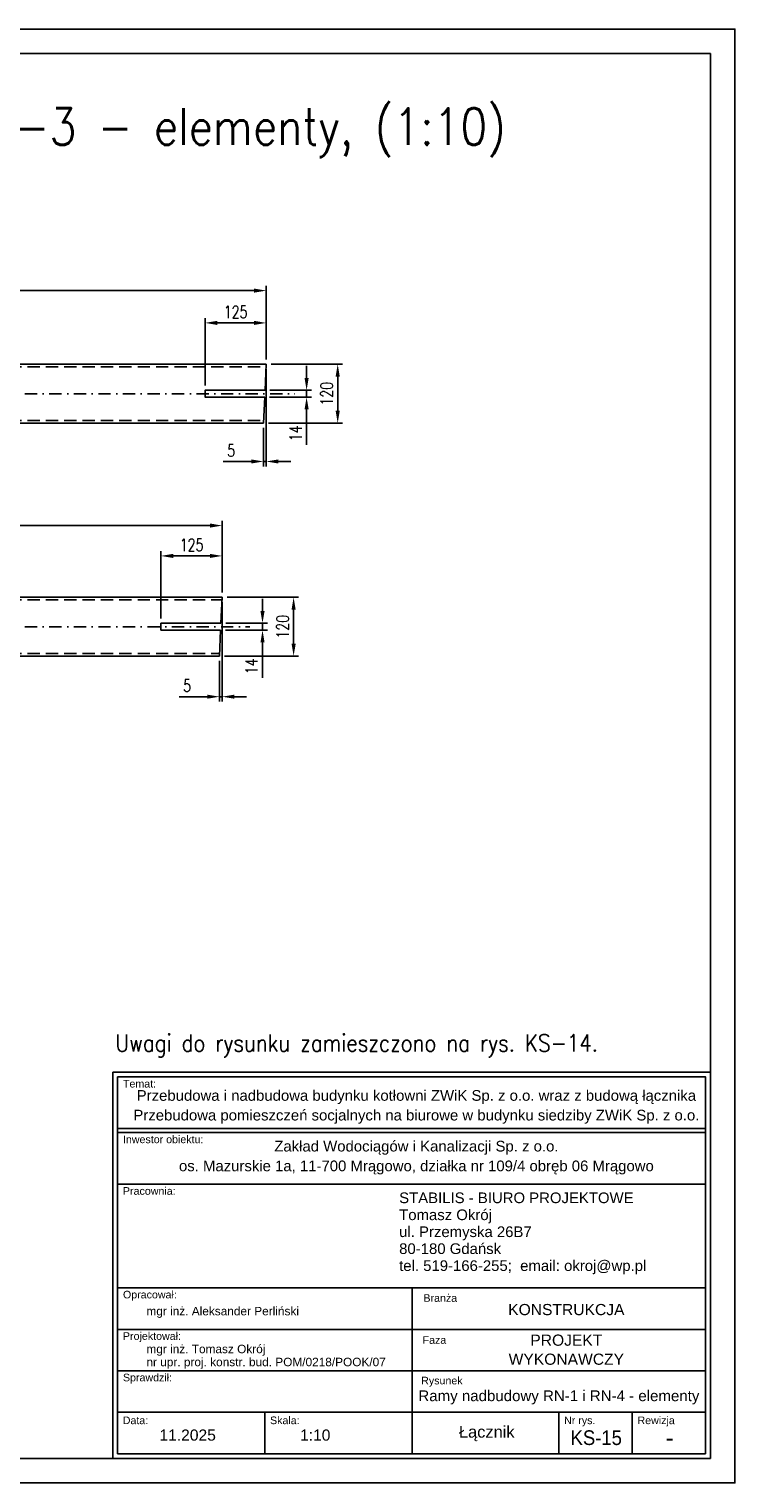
# Model space of a CAD drawing. Header units: centimetres. Extents: x 686402 to 1830517, y -1283654 to -666360.
# Tile 21 of 35: x 1769365 to 1770807, y -1061188 to -1058218. Entities that reach past the tile are written whole.
import ezdxf
from ezdxf.enums import TextEntityAlignment as Align

# ---------------------------------------------------------------- set-up
doc = ezdxf.new("R2010")
doc.units = ezdxf.units.CM
doc.header["$LTSCALE"] = 50
doc.header["$MEASUREMENT"] = 0
doc.linetypes.add('DASHDOT', pattern=[1, 0.5, -0.25, 0, -0.25])
doc.linetypes.add('DASHED', pattern=[0.75, 0.5, -0.25])
for name, color, linetype in [('0-Ramki', 2, 'Continuous'), ('k_stal_niewid', 4, 'DASHED'), ('k_stal_opisy_5', 2, 'Continuous'), ('k_stal_osie', 1, 'DASHDOT'), ('k_stal_widok', 7, 'Continuous'), ('k_stal_wymiary', 3, 'Continuous')]:
    doc.layers.add(name, color=color, linetype=linetype)
doc.styles.add('ROMANS', font='ROMANS.SHX', dxfattribs={"width": 0.85})
doc.styles.add('standard2', font='ARIAL.TTF', dxfattribs={"height": 20})
doc.styles.add('TXT3', font='romans.shx', dxfattribs={"width": 0.75})
doc.dimstyles.new('Skala_1_10', dxfattribs={"dimscale": 10, "dimtxt": 2.5, "dimasz": 2.5, "dimexe": 1, "dimexo": 1, "dimgap": 1, "dimtad": 1, "dimdec": 0, "dimzin": 0, "dimdsep": 46, "dimtxsty": 'TXT3', "dimcen": 2.5, "dimadec": 0, "dimazin": 0, "dimtfac": 1, "dimtdec": 0, "dimtmove": 0, "dimatfit": 3, "dimfxl": 0, "dimtolj": 1, "dimtzin": 0, "dimarcsym": 0})

# ---------------------------------------------------------------- blocks, each defined once
blk = doc.blocks.new('*D1093')
at = {"layer": 'Defpoints', "color": 0}
for p in [(1769849.6, -1058903.1), (1769844.1, -1059023.1), (1769995.5, -1059023.1)]:
    blk.add_point(p, dxfattribs=at)
at = {"layer": 'k_stal_wymiary', "color": 0, "lineweight": -2}
for p, q in [((1769859.6, -1058903.1), (1770005.5, -1058903.1)), ((1769995.5, -1058928.1), (1769995.5, -1058998.1)), ((1769854.1, -1059023.1), (1770005.5, -1059023.1))]:
    blk.add_line(p, q, dxfattribs=at)
at = {"layer": 'k_stal_wymiary', "color": 0}
for points in [[(1769991.3, -1058928.1), (1769999.7, -1058928.1), (1769995.5, -1058903.1)], [(1769991.3, -1058998.1), (1769999.7, -1058998.1), (1769995.5, -1059023.1)]]:
    blk.add_solid(points, dxfattribs=at)
at = {"layer": 'k_stal_wymiary', "color": 0, "insert": (1769973, -1058963.1), "char_height": 25, "attachment_point": 5, "rotation": 90, "style": 'TXT3'}
blk.add_mtext('\\A1;120', dxfattribs=at)
blk = doc.blocks.new('*D1094')
at = {"layer": 'Defpoints', "color": 0}
for p in [(1769849.6, -1058752.5), (1767037.1, -1058903.1), (1769849.6, -1058903.1)]:
    blk.add_point(p, dxfattribs=at)
at = {"layer": 'k_stal_wymiary', "color": 0, "lineweight": -2}
for p, q in [((1767037.1, -1058893.1), (1767037.1, -1058742.5)), ((1769849.6, -1058893.1), (1769849.6, -1058742.5)), ((1767062.1, -1058752.5), (1769824.6, -1058752.5))]:
    blk.add_line(p, q, dxfattribs=at)
at = {"layer": 'k_stal_wymiary', "color": 0}
for points in [[(1767062.1, -1058748.3), (1767062.1, -1058756.7), (1767037.1, -1058752.5)], [(1769824.6, -1058748.3), (1769824.6, -1058756.7), (1769849.6, -1058752.5)]]:
    blk.add_solid(points, dxfattribs=at)
at = {"layer": 'k_stal_wymiary', "color": 0, "insert": (1768443.3, -1058730), "char_height": 25, "attachment_point": 5, "style": 'TXT3'}
blk.add_mtext('\\A1;2812', dxfattribs=at)
blk = doc.blocks.new('*D1095')
at = {"layer": 'Defpoints', "color": 0}
for p in [(1769849.6, -1058903.1), (1769844.1, -1059023.1), (1769844.1, -1059101.6)]:
    blk.add_point(p, dxfattribs=at)
at = {"layer": 'k_stal_wymiary', "color": 0, "lineweight": -2}
for p, q in [((1769849.6, -1058913.1), (1769849.6, -1059111.6)), ((1769844.1, -1059033.1), (1769844.1, -1059111.6)), ((1769819.1, -1059101.6), (1769761.6, -1059101.6)), ((1769849.6, -1059101.6), (1769844.1, -1059101.6)), ((1769874.6, -1059101.6), (1769899.6, -1059101.6))]:
    blk.add_line(p, q, dxfattribs=at)
at = {"layer": 'k_stal_wymiary', "color": 0}
for points in [[(1769819.1, -1059097.4), (1769819.1, -1059105.7), (1769844.1, -1059101.6)], [(1769874.6, -1059097.4), (1769874.6, -1059105.7), (1769849.6, -1059101.6)]]:
    blk.add_solid(points, dxfattribs=at)
at = {"layer": 'k_stal_wymiary', "color": 0, "insert": (1769777.9, -1059079.1), "char_height": 25, "attachment_point": 5, "style": 'TXT3'}
blk.add_mtext('\\A1;5', dxfattribs=at)
blk = doc.blocks.new('*D1096')
at = {"layer": 'Defpoints', "color": 0}
for p in [(1769759.6, -1059232.5), (1767037.1, -1059379.1), (1769759.6, -1059379.1)]:
    blk.add_point(p, dxfattribs=at)
at = {"layer": 'k_stal_wymiary', "color": 0, "lineweight": -2}
for p, q in [((1767037.1, -1059369.1), (1767037.1, -1059222.5)), ((1767062.1, -1059232.5), (1769734.6, -1059232.5)), ((1769759.6, -1059369.1), (1769759.6, -1059222.5))]:
    blk.add_line(p, q, dxfattribs=at)
at = {"layer": 'k_stal_wymiary', "color": 0}
for points in [[(1767062.1, -1059228.3), (1767062.1, -1059236.7), (1767037.1, -1059232.5)], [(1769734.6, -1059228.3), (1769734.6, -1059236.7), (1769759.6, -1059232.5)]]:
    blk.add_solid(points, dxfattribs=at)
at = {"layer": 'k_stal_wymiary', "color": 0, "insert": (1768398.3, -1059210), "char_height": 25, "attachment_point": 5, "style": 'TXT3'}
blk.add_mtext('\\A1;2722', dxfattribs=at)
blk = doc.blocks.new('*D1097')
at = {"layer": 'Defpoints', "color": 0}
for p in [(1769759.6, -1059379.1), (1769754.1, -1059499.1), (1769754.1, -1059582.1)]:
    blk.add_point(p, dxfattribs=at)
at = {"layer": 'k_stal_wymiary', "color": 0, "lineweight": -2}
for p, q in [((1769759.6, -1059389.1), (1769759.6, -1059592.1)), ((1769754.1, -1059509.1), (1769754.1, -1059592.1)), ((1769729.1, -1059582.1), (1769671.6, -1059582.1)), ((1769759.6, -1059582.1), (1769754.1, -1059582.1)), ((1769784.6, -1059582.1), (1769809.6, -1059582.1))]:
    blk.add_line(p, q, dxfattribs=at)
at = {"layer": 'k_stal_wymiary', "color": 0}
for points in [[(1769729.1, -1059577.9), (1769729.1, -1059586.2), (1769754.1, -1059582.1)], [(1769784.6, -1059577.9), (1769784.6, -1059586.2), (1769759.6, -1059582.1)]]:
    blk.add_solid(points, dxfattribs=at)
at = {"layer": 'k_stal_wymiary', "color": 0, "insert": (1769687.9, -1059559.6), "char_height": 25, "attachment_point": 5, "style": 'TXT3'}
blk.add_mtext('\\A1;5', dxfattribs=at)
blk = doc.blocks.new('*D1143')
at = {"layer": 'Defpoints', "color": 0}
for p in [(1769724.6, -1058818.5), (1769849.6, -1058903.1), (1769724.6, -1058956.1)]:
    blk.add_point(p, dxfattribs=at)
at = {"layer": 'k_stal_wymiary', "color": 0, "lineweight": -2}
for p, q in [((1769724.6, -1058946.1), (1769724.6, -1058808.5)), ((1769824.6, -1058818.5), (1769749.6, -1058818.5)), ((1769849.6, -1058893.1), (1769849.6, -1058808.5))]:
    blk.add_line(p, q, dxfattribs=at)
at = {"layer": 'k_stal_wymiary', "color": 0}
for points in [[(1769749.6, -1058814.3), (1769749.6, -1058822.7), (1769724.6, -1058818.5)], [(1769824.6, -1058814.3), (1769824.6, -1058822.7), (1769849.6, -1058818.5)]]:
    blk.add_solid(points, dxfattribs=at)
at = {"layer": 'k_stal_wymiary', "color": 0, "insert": (1769787.1, -1058796), "char_height": 25, "attachment_point": 5, "style": 'TXT3'}
blk.add_mtext('\\A1;125', dxfattribs=at)
blk = doc.blocks.new('*D1144')
at = {"layer": 'Defpoints', "color": 0}
for p in [(1769846.5, -1058970.1), (1769847.2, -1058956.1), (1769932, -1058970.1)]:
    blk.add_point(p, dxfattribs=at)
at = {"layer": 'k_stal_wymiary', "color": 0, "lineweight": -2}
for p, q in [((1769932, -1058931.1), (1769932, -1058906.1)), ((1769856.5, -1058970.1), (1769942, -1058970.1)), ((1769857.2, -1058956.1), (1769942, -1058956.1)), ((1769932, -1058956.1), (1769932, -1058970.1)), ((1769932, -1058995.1), (1769932, -1059067.8))]:
    blk.add_line(p, q, dxfattribs=at)
at = {"layer": 'k_stal_wymiary', "color": 0}
for points in [[(1769927.8, -1058931.1), (1769936.2, -1058931.1), (1769932, -1058956.1)], [(1769927.8, -1058995.1), (1769936.2, -1058995.1), (1769932, -1058970.1)]]:
    blk.add_solid(points, dxfattribs=at)
at = {"layer": 'k_stal_wymiary', "color": 0, "insert": (1769909.5, -1059043.9), "char_height": 25, "attachment_point": 5, "rotation": 90, "style": 'TXT3'}
blk.add_mtext('\\A1;14', dxfattribs=at)
blk = doc.blocks.new('*D1145')
at = {"layer": 'Defpoints', "color": 0}
for p in [(1769759.6, -1059379.1), (1769754.1, -1059499.1), (1769905.5, -1059499.1)]:
    blk.add_point(p, dxfattribs=at)
at = {"layer": 'k_stal_wymiary', "color": 0, "lineweight": -2}
for p, q in [((1769769.6, -1059379.1), (1769915.5, -1059379.1)), ((1769905.5, -1059404.1), (1769905.5, -1059474.1)), ((1769764.1, -1059499.1), (1769915.5, -1059499.1))]:
    blk.add_line(p, q, dxfattribs=at)
at = {"layer": 'k_stal_wymiary', "color": 0}
for points in [[(1769901.3, -1059404.1), (1769909.7, -1059404.1), (1769905.5, -1059379.1)], [(1769901.3, -1059474.1), (1769909.7, -1059474.1), (1769905.5, -1059499.1)]]:
    blk.add_solid(points, dxfattribs=at)
at = {"layer": 'k_stal_wymiary', "color": 0, "insert": (1769883, -1059439.1), "char_height": 25, "attachment_point": 5, "rotation": 90, "style": 'TXT3'}
blk.add_mtext('\\A1;120', dxfattribs=at)
blk = doc.blocks.new('*D1146')
at = {"layer": 'Defpoints', "color": 0}
for p in [(1769634.6, -1059294.5), (1769759.6, -1059379.1), (1769634.6, -1059432.1)]:
    blk.add_point(p, dxfattribs=at)
at = {"layer": 'k_stal_wymiary', "color": 0, "lineweight": -2}
for p, q in [((1769634.6, -1059422.1), (1769634.6, -1059284.5)), ((1769734.6, -1059294.5), (1769659.6, -1059294.5)), ((1769759.6, -1059369.1), (1769759.6, -1059284.5))]:
    blk.add_line(p, q, dxfattribs=at)
at = {"layer": 'k_stal_wymiary', "color": 0}
for points in [[(1769659.6, -1059290.3), (1769659.6, -1059298.7), (1769634.6, -1059294.5)], [(1769734.6, -1059290.3), (1769734.6, -1059298.7), (1769759.6, -1059294.5)]]:
    blk.add_solid(points, dxfattribs=at)
at = {"layer": 'k_stal_wymiary', "color": 0, "insert": (1769697.1, -1059272), "char_height": 25, "attachment_point": 5, "style": 'TXT3'}
blk.add_mtext('\\A1;125', dxfattribs=at)
blk = doc.blocks.new('*D1147')
at = {"layer": 'Defpoints', "color": 0}
for p in [(1769756.5, -1059446.1), (1769757.2, -1059432.1), (1769842, -1059446.1)]:
    blk.add_point(p, dxfattribs=at)
at = {"layer": 'k_stal_wymiary', "color": 0, "lineweight": -2}
for p, q in [((1769842, -1059407.1), (1769842, -1059382.1)), ((1769766.5, -1059446.1), (1769852, -1059446.1)), ((1769767.2, -1059432.1), (1769852, -1059432.1)), ((1769842, -1059432.1), (1769842, -1059446.1)), ((1769842, -1059471.1), (1769842, -1059543.8))]:
    blk.add_line(p, q, dxfattribs=at)
at = {"layer": 'k_stal_wymiary', "color": 0}
for points in [[(1769837.8, -1059407.1), (1769846.2, -1059407.1), (1769842, -1059432.1)], [(1769837.8, -1059471.1), (1769846.2, -1059471.1), (1769842, -1059446.1)]]:
    blk.add_solid(points, dxfattribs=at)
at = {"layer": 'k_stal_wymiary', "color": 0, "insert": (1769819.5, -1059519.9), "char_height": 25, "attachment_point": 5, "rotation": 90, "style": 'TXT3'}
blk.add_mtext('\\A1;14', dxfattribs=at)

msp = doc.modelspace()

# ---------------------------------------------------------------- linework, layer by layer
at = {"layer": '0-Ramki', "color": 1}
for p, q in [((1766856.6, -1058268.2), (1770756.6, -1058268.2)), ((1770756.6, -1058268.2), (1770756.6, -1061138.2)), ((1766856.6, -1061138.2), (1770756.6, -1061138.2))]:
    msp.add_line(p, q, dxfattribs=at)
at = {"layer": '0-Ramki', "color": 2}
for p, q in [((1769545.9, -1060359), (1769545.9, -1061128.5)), ((1770746.9, -1060359), (1770746.9, -1061128.5)), ((1770147.5, -1060789.8), (1769545.9, -1060789.8)), ((1769545.9, -1060789.8), (1769545.9, -1061043.8)), ((1770147.5, -1061043.8), (1770147.5, -1060789.8)), ((1769545.9, -1060874.5), (1770147.5, -1060874.5)), ((1769545.9, -1060959.2), (1770147.5, -1060959.2)), ((1770147.5, -1060959.2), (1770746.9, -1060959.2)), ((1769545.9, -1061043.8), (1770147.5, -1061043.8)), ((1769545.9, -1061128.5), (1769545.9, -1061043.8)), ((1769846.7, -1061128.5), (1769846.7, -1061043.8)), ((1770147.5, -1061128.5), (1770147.5, -1061043.8)), ((1770447.2, -1061128.5), (1770447.2, -1061043.8)), ((1770597.1, -1061128.5), (1770597.1, -1061043.8)), ((1770746.9, -1061043.8), (1770746.9, -1061128.5)), ((1770746.9, -1061128.5), (1769545.9, -1061128.5))]:
    msp.add_line(p, q, dxfattribs=at)
at = {"layer": '0-Ramki', "color": 1}
msp.add_lwpolyline([(1769536.2, -1060349.2), (1770756.6, -1060349.2), (1770756.6, -1061138.2), (1769536.2, -1061138.2)], close=True, dxfattribs=at)
at = {"layer": '0-Ramki', "color": 2}
for points in [[(1769545.9, -1060359), (1770746.9, -1060359), (1770746.9, -1060464.4), (1769545.9, -1060464.4)], [(1769545.9, -1060472.7), (1770746.9, -1060472.7), (1770746.9, -1060578.1), (1769545.9, -1060578.1)], [(1770147.5, -1060789.8), (1770746.9, -1060789.8), (1770746.9, -1060874.5), (1770147.5, -1060874.5)], [(1770147.5, -1060874.5), (1770746.9, -1060874.5), (1770746.9, -1060959.2), (1770147.5, -1060959.2)], [(1770147.5, -1060959.2), (1770746.9, -1060959.2), (1770746.9, -1061043.8), (1770147.5, -1061043.8)]]:
    msp.add_lwpolyline(points, close=True, dxfattribs=at)
at = {"layer": 'Defpoints'}
msp.add_lwpolyline([(1766606.6, -1061188.2), (1770806.6, -1061188.2), (1770806.6, -1058218.2), (1766606.6, -1058218.2)], close=True, dxfattribs=at)
at = {"layer": 'k_stal_niewid'}
for p, q in [((1767037.1, -1058908.1), (1769849.3, -1058908.1)), ((1767037.1, -1059018.1), (1769844.3, -1059018.1)), ((1767037.1, -1059384.1), (1769759.3, -1059384.1)), ((1767037.1, -1059494.1), (1769754.3, -1059494.1))]:
    msp.add_line(p, q, dxfattribs=at)
at = {"layer": 'k_stal_osie'}
for p, q in [((1767001.8, -1058963.1), (1769908.3, -1058963.1)), ((1767001.8, -1059439.1), (1769816.3, -1059439.1))]:
    msp.add_line(p, q, dxfattribs=at)
at = {"layer": 'k_stal_widok'}
for p, q in [((1767037.1, -1058903.1), (1769849.6, -1058903.1)), ((1769849.6, -1058903.1), (1769847.2, -1058956.1)), ((1769846.5, -1058970.1), (1769844.1, -1059023.1)), ((1767037.1, -1059023.1), (1769844.1, -1059023.1)), ((1767037.1, -1059379.1), (1769759.6, -1059379.1)), ((1769759.6, -1059379.1), (1769757.2, -1059432.1)), ((1769756.5, -1059446.1), (1769754.1, -1059499.1)), ((1767037.1, -1059499.1), (1769754.1, -1059499.1))]:
    msp.add_line(p, q, dxfattribs=at)
for points in [[(1769847.2, -1058956.1), (1769724.6, -1058956.1), (1769724.6, -1058970.1), (1769846.5, -1058970.1)], [(1769757.2, -1059432.1), (1769634.6, -1059432.1), (1769634.6, -1059446.1), (1769756.5, -1059446.1)]]:
    msp.add_lwpolyline(points, dxfattribs=at)

# ---------------------------------------------------------------- texts
at = {"layer": '0-Ramki', "color": 1, "style": 'standard2'}
for s, height, p in [('Temat:', 15.57, (1769557, -1060372.7)), ('Inwestor obiektu:', 15.568, (1769557, -1060486.4)), ('Pracownia:', 15.57, (1769557, -1060591.8)), ('STABILIS - BIURO PROJEKTOWE', 21.795, (1770121, -1060605.8)), ('Tomasz Okrój', 21.795, (1770121, -1060640.5)), ('ul. Przemyska 26B7', 21.795, (1770121, -1060675.1)), ('80-180 Gdańsk', 21.795, (1770121, -1060709.7)), ('tel. 519-166-255;  email: okroj@wp.pl', 21.795, (1770121, -1060744.4)), ('Opracował:', 15.57, (1769557, -1060803.5)), ('mgr inż. Aleksander Perliński', 17.297, (1769604.9, -1060837.2)), ('Projektował:', 15.568, (1769557, -1060888.2)), ('mgr inż. Tomasz Okrój', 17.297, (1769604.9, -1060914.6)), ('nr upr. proj. konstr. bud. POM/0218/POOK/07', 17.297, (1769604.9, -1060941.2)), ('Sprawdził:', 15.57, (1769557, -1060972.9)), ('Data:', 15.57, (1769556.6, -1061060.4)), ('Skala:', 15.57, (1769857.3, -1061060.4)), ('Nr rys.', 15.57, (1770457.8, -1061060.4)), ('Rewizja', 15.57, (1770607.7, -1061060.4))]:
    msp.add_text(s, height=height, rotation=360, dxfattribs=at).set_placement(p, align=Align.MIDDLE_LEFT)
for s, height, p in [('Branża', 15.57, (1770205, -1060810.5)), ('KONSTRUKCJA', 22.832, (1770462.4, -1060834.1)), ('Faza', 15.57, (1770193, -1060896.3)), ('PROJEKT', 22.83, (1770462.4, -1060896.6)), ('WYKONAWCZY', 22.83, (1770462.4, -1060935.5)), ('Rysunek', 15.57, (1770208.3, -1060979.2)), ('Ramy nadbudowy RN-1 i RN-4 - elementy', 22, (1770447.2, -1061010.2)), ('11.2025', 22.83, (1769689.1, -1061090.5)), ('1:10', 22.83, (1769949.6, -1061090.5)), ('Łącznik', 24, (1770299.9, -1061083.8)), ('-', 36.3, (1770673.4, -1061095.8))]:
    msp.add_text(s, height=height, rotation=360, dxfattribs=at).set_placement(p, align=Align.MIDDLE_CENTER)
at = {"layer": '0-Ramki', "color": 1, "style": 'standard2', "width": 0.9}
msp.add_text('KS-15', height=30, rotation=360, dxfattribs=at).set_placement((1770523.5, -1061095.8), align=Align.MIDDLE_CENTER)
at = {"layer": '0-Ramki', "color": 1, "width": 1336.4, "attachment_point": 2, "style": 'standard2'}
for s, insert, char_height in [('{\\fArial|b0|i0|c238|p34;Przebudowa i nadbudowa budynku kotłowni ZWiK Sp. z o.o. wraz z budową łącznika}', (1770156.2, -1060385.8), 21.7946), ('{\\fArial|b0|i0|c238|p34;Przebudowa pomieszczeń socjalnych na biurowe w budynku siedziby ZWiK Sp. z o.o.}', (1770156.2, -1060426), 21.7946), ('{\\fArial|b0|i0|c238|p34;Zakład Wodociągów i Kanalizacji Sp. z o.o.}', (1770156.2, -1060489.4), 21.795), ('{\\fArial|b0|i0|c238|p34;os. Mazurskie 1a, 11-700 Mrągowo, działka nr 109/4 obręb 06 Mrągowo}', (1770156.2, -1060529.7), 21.795)]:
    msp.add_mtext(s, dxfattribs=dict(at, insert=insert, char_height=char_height))
at = {"layer": 'k_stal_opisy_5', "ltscale": 0.6, "style": 'ROMANS', "width": 0.85}
msp.add_text('Ramy nadbudowy RN-2 i RN-3 - elementy, (1:10)', height=75, dxfattribs=at).set_placement((1768076.7, -1058454.9))
at = {"layer": 'k_stal_opisy_5', "color": 2, "style": 'ROMANS', "width": 0.85}
msp.add_text('Uwagi do rysunku zamieszczono na rys. KS-14.', height=35, dxfattribs=at).set_placement((1769541.6, -1060306.9))

# ---------------------------------------------------------------- dimensions: what is measured, and where the dimension line sits
at = {"layer": 'k_stal_wymiary'}
dim = msp.add_linear_dim(base=(1769849.5672, -1058752.5), p1=(1767037.1064, -1058903.0814), p2=(1769849.5672, -1058903.0814), dimstyle='Skala_1_10', dxfattribs=at)
dim.commit()
dim.dimension.update_dxf_attribs({"geometry": '*D1094', "text_midpoint": (1768443.3368, -1058752.5), "dimtype": 160})
for base, p1, p2, picture, middle in [((1769724.6, -1058818.5), (1769849.6, -1058903.1), (1769724.6, -1058956.1), '*D1143', (1769787.1, -1058796)), ((1769844.1127, -1059101.5814), (1769849.5672, -1058903.0814), (1769844.1127, -1059023.0814), '*D1095', (1769777.8627, -1059079.0814)), ((1769759.5672, -1059232.5), (1767037.1064, -1059379.0814), (1769759.5672, -1059379.0814), '*D1096', (1768398.3368, -1059210)), ((1769634.6, -1059294.5), (1769759.6, -1059379.1), (1769634.6, -1059432.1), '*D1146', (1769697.1, -1059272)), ((1769754.1127, -1059582.0814), (1769759.5672, -1059379.0814), (1769754.1127, -1059499.0814), '*D1097', (1769687.8627, -1059559.5814))]:
    dim = msp.add_linear_dim(base=base, p1=p1, p2=p2, dimstyle='Skala_1_10', dxfattribs=at)
    dim.commit()
    dim.dimension.update_dxf_attribs({"geometry": picture, "text_midpoint": middle})
for base, p1, p2, picture, middle in [((1769995.5, -1059023.1), (1769849.6, -1058903.1), (1769844.1, -1059023.1), '*D1093', (1769973, -1058963.1)), ((1769932, -1058970.1), (1769847.2, -1058956.1), (1769846.5, -1058970.1), '*D1144', (1769909.5, -1059043.9)), ((1769905.5, -1059499.1), (1769759.6, -1059379.1), (1769754.1, -1059499.1), '*D1145', (1769883, -1059439.1)), ((1769842, -1059446.1), (1769757.2, -1059432.1), (1769756.5, -1059446.1), '*D1147', (1769819.5, -1059519.9))]:
    dim = msp.add_linear_dim(base=base, p1=p1, p2=p2, angle=90, dimstyle='Skala_1_10', dxfattribs=at)
    dim.commit()
    dim.dimension.update_dxf_attribs({"geometry": picture, "text_midpoint": middle})

doc.saveas('drawing.dxf')
